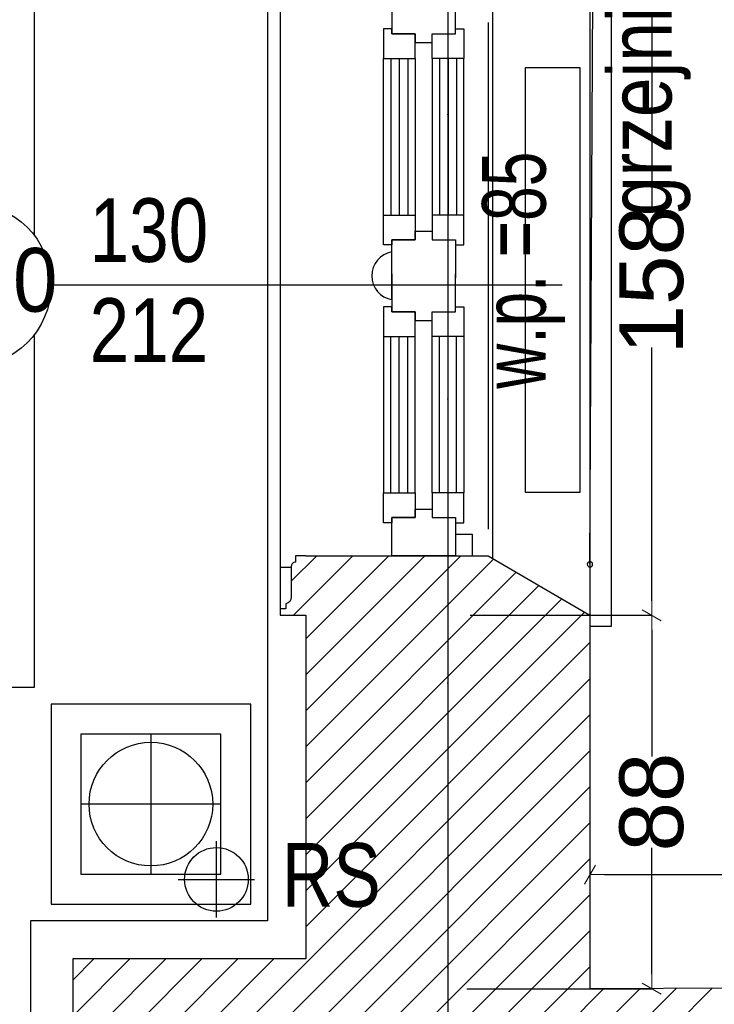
# Model space of a CAD drawing. Header units: millimetres. Extents: x 75543 to 124291, y -109148 to -86372.
# Tile 27 of 99: x 80182 to 81819, y -97602 to -95282. Entities that reach past the tile are written whole.
import ezdxf

# ---------------------------------------------------------------- set-up
doc = ezdxf.new("R2010")
doc.units = ezdxf.units.MM
doc.header["$MEASUREMENT"] = 0
doc.linetypes.add('Dot & Dashed', pattern=[670.277762, 317.5, -176.388889, 0, -176.388874])
for name, color, linetype in [('COKÓŁ', 7, 'Continuous'), ('detalokna', 7, 'Continuous'), ('DIM MALY', 7, 'Continuous'), ('Drawing & Figure', 7, 'Continuous'), ('nadproża_opis#2', 7, 'Continuous'), ('Nowe_00 ZMIANY', 7, 'Continuous'), ('Nowe_A-OKNA-OPIS', 7, 'Continuous'), ('Nowe_A_okno', 7, 'Continuous'), ('Nowe_Annotation - Text', 7, 'Continuous'), ('Nowe_GRZEJNIK', 7, 'Continuous'), ('opaska', 7, 'Continuous'), ('opisy inne', 7, 'Continuous'), ('OSIE', 7, 'Continuous'), ('PARAPET', 7, 'Continuous'), ('RURY SPUSTOWE', 7, 'Continuous'), ('SCIANY_KONSTR', 7, 'Continuous'), ('Structural - Bearing', 7, 'Continuous'), ('Structural - Grid', 7, 'Continuous')]:
    doc.layers.add(name, color=color, linetype=linetype)
doc.styles.add('STYL_AUTOMATYCZNY_11', font='arial.ttf', dxfattribs={"width": 0.8})
doc.styles.add('STYL_AUTOMATYCZNY_2', font='arial.ttf')
doc.styles.add('STYL_AUTOMATYCZNY_6', font='arial.ttf', dxfattribs={"width": 0.8})
doc.styles.add('STYL_AUTOMATYCZNY_7', font='arial.ttf', dxfattribs={"width": 0.7})
doc.styles.add('STYL_AUTOMATYCZNY_9', font='arial.ttf', dxfattribs={"width": 0.9})
doc.dimstyles.new('STYL_AUTOMATYCZNY__2', dxfattribs={"dimtxt": 150, "dimasz": 34.231941, "dimexe": 0.18, "dimexo": 3, "dimgap": 0, "dimtad": 1, "dimdec": 0, "dimlfac": 0.1, "dimzin": 0, "dimdsep": 46, "dimtxsty": 'STYL_AUTOMATYCZNY_2', "dimblk": 'ARROWHEAD_2', "dimblk1": 'ARROWHEAD_2', "dimblk2": 'ARROWHEAD_2', "dimcen": 0.09, "dimclrd": 5, "dimclre": 5, "dimclrt": 1, "dimadec": 0, "dimazin": 0, "dimtfac": 1, "dimtdec": 4, "dimtmove": 0, "dimatfit": 3, "dimfxl": 0, "dimtolj": 1, "dimtzin": 0, "dimarcsym": 0})
doc.dimstyles.new('STYL_AUTOMATYCZNY__3', dxfattribs={"dimtxt": 150, "dimasz": 34.231941, "dimexe": 0.18, "dimexo": 3, "dimgap": 0, "dimtad": 1, "dimtih": 1, "dimtoh": 1, "dimdec": 0, "dimlfac": 0.1, "dimzin": 0, "dimdsep": 46, "dimtxsty": 'STYL_AUTOMATYCZNY_2', "dimblk": 'ARROWHEAD_2', "dimblk1": 'ARROWHEAD_2', "dimblk2": 'ARROWHEAD_2', "dimcen": 0.09, "dimclrd": 5, "dimclre": 5, "dimclrt": 1, "dimadec": 0, "dimazin": 0, "dimtfac": 1, "dimtdec": 4, "dimtmove": 0, "dimatfit": 3, "dimfxl": 0, "dimtolj": 1, "dimtzin": 0, "dimarcsym": 0})
doc.dimstyles.new('STYL_AUTOMATYCZNY__8', dxfattribs={"dimtxt": 0.18, "dimasz": 91.2, "dimexe": 0.18, "dimexo": 0.0625, "dimgap": 0, "dimtad": 0, "dimtih": 1, "dimtoh": 1, "dimdec": 4, "dimzin": 0, "dimdsep": 46, "dimcen": 0.09, "dimadec": 0, "dimazin": 0, "dimtfac": 1, "dimtdec": 4, "dimtmove": 0, "dimatfit": 3, "dimldrblk": 'ARROWHEAD_11', "dimfxl": 0, "dimtolj": 1, "dimtzin": 0, "dimarcsym": 0})

# ---------------------------------------------------------------- blocks, each defined once
blk = doc.blocks.new('ARROWHEAD_2')
at = {"color": 0, "linetype": 'Continuous', "lineweight": 0}
for p, q in [((0, 0), (-1, 0)), ((-0.378, -0.655), (0.378, 0.655))]:
    blk.add_line(p, q, dxfattribs=at)
blk = doc.blocks.new('*D19')
at = {"layer": 'Defpoints', "color": 0}
for p in [(87616.4, -97296.3), (81526.4, -97401.3), (87616.4, -97401.3)]:
    blk.add_point(p, dxfattribs=at)
at = {"layer": 'DIM MALY', "color": 5, "lineweight": -2}
for p, q in [((81526.4, -97398.3), (81526.4, -97296.1)), ((81560.6, -97296.3), (87582.2, -97296.3)), ((87616.4, -97398.3), (87616.4, -97296.1))]:
    blk.add_line(p, q, dxfattribs=at)
at = {"layer": 'DIM MALY', "color": 5, "lineweight": -2, "xscale": 34.23194115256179, "yscale": 34.23194115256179, "zscale": 34.23194115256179, "rotation": 180}
blk.add_blockref('ARROWHEAD_2', (81526.4, -97296.3), dxfattribs=at)
at = {"layer": 'DIM MALY', "color": 5, "lineweight": -2, "xscale": 34.23194115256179, "yscale": 34.23194115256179, "zscale": 34.23194115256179}
blk.add_blockref('ARROWHEAD_2', (87616.4, -97296.3), dxfattribs=at)
at = {"layer": 'DIM MALY', "color": 1, "insert": (84571, -97219.7), "char_height": 150, "attachment_point": 5, "style": 'STYL_AUTOMATYCZNY_2'}
blk.add_mtext('\\A1;609', dxfattribs=at)
blk = doc.blocks.new('*D20')
at = {"layer": 'Defpoints', "color": 0}
for p in [(87616.4, -97296.3), (81526.4, -97401.3), (87616.4, -97401.3)]:
    blk.add_point(p, dxfattribs=at)
at = {"layer": 'DIM MALY', "color": 5, "lineweight": -2}
for p, q in [((81526.4, -97398.3), (81526.4, -97296.1)), ((81560.6, -97296.3), (87582.2, -97296.3)), ((87616.4, -97398.3), (87616.4, -97296.1))]:
    blk.add_line(p, q, dxfattribs=at)
at = {"layer": 'DIM MALY', "color": 5, "lineweight": -2, "xscale": 34.23194115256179, "yscale": 34.23194115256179, "zscale": 34.23194115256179, "rotation": 180}
blk.add_blockref('ARROWHEAD_2', (81526.4, -97296.3), dxfattribs=at)
at = {"layer": 'DIM MALY', "color": 5, "lineweight": -2, "xscale": 34.23194115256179, "yscale": 34.23194115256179, "zscale": 34.23194115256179}
blk.add_blockref('ARROWHEAD_2', (87616.4, -97296.3), dxfattribs=at)
at = {"layer": 'DIM MALY', "color": 1, "insert": (84571, -97219.7), "char_height": 150, "attachment_point": 5, "style": 'STYL_AUTOMATYCZNY_2'}
blk.add_mtext('\\A1;609', dxfattribs=at)
blk = doc.blocks.new('*D93')
at = {"layer": 'Defpoints', "color": 0}
for p in [(87616.4, -97296.3), (81526.4, -97401.3), (87616.4, -97401.3)]:
    blk.add_point(p, dxfattribs=at)
at = {"layer": 'DIM MALY', "color": 5, "lineweight": -2}
for p, q in [((81526.4, -97398.3), (81526.4, -97296.1)), ((81560.6, -97296.3), (87582.2, -97296.3)), ((87616.4, -97398.3), (87616.4, -97296.1))]:
    blk.add_line(p, q, dxfattribs=at)
at = {"layer": 'DIM MALY', "color": 5, "lineweight": -2, "xscale": 34.23194115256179, "yscale": 34.23194115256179, "zscale": 34.23194115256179, "rotation": 180}
blk.add_blockref('ARROWHEAD_2', (81526.4, -97296.3), dxfattribs=at)
at = {"layer": 'DIM MALY', "color": 5, "lineweight": -2, "xscale": 34.23194115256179, "yscale": 34.23194115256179, "zscale": 34.23194115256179}
blk.add_blockref('ARROWHEAD_2', (87616.4, -97296.3), dxfattribs=at)
at = {"layer": 'DIM MALY', "color": 1, "insert": (84571, -97219.7), "char_height": 150, "attachment_point": 5, "style": 'STYL_AUTOMATYCZNY_2'}
blk.add_mtext('\\A1;609', dxfattribs=at)
blk = doc.blocks.new('*D660')
at = {"layer": 'Defpoints', "color": 0}
for p in [(81232.8, -95105.2), (81671.7, -95105.2), (81240.9, -96685.2)]:
    blk.add_point(p, dxfattribs=at)
at = {"layer": 'DIM MALY', "color": 5, "lineweight": -2}
for p, q in [((81235.8, -95105.2), (81671.8, -95105.2)), ((81671.7, -95139.4), (81671.7, -95736.7)), ((81671.7, -96650.9), (81671.7, -96054.3)), ((81243.9, -96685.2), (81671.8, -96685.2))]:
    blk.add_line(p, q, dxfattribs=at)
at = {"layer": 'DIM MALY', "color": 5, "lineweight": -2, "xscale": 34.23194115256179, "yscale": 34.23194115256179, "zscale": 34.23194115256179}
for p, rotation in [((81671.7, -95105.2), 90), ((81671.7, -96685.2), 270)]:
    blk.add_blockref('ARROWHEAD_2', p, dxfattribs=dict(at, rotation=rotation))
at = {"layer": 'DIM MALY', "color": 1, "insert": (81671.7, -95895.5), "char_height": 150, "attachment_point": 5, "rotation": 90, "style": 'STYL_AUTOMATYCZNY_2'}
blk.add_mtext('\\A1;158', dxfattribs=at)
blk = doc.blocks.new('*D662')
at = {"layer": 'Defpoints', "color": 0}
for p in [(81240.9, -96685.2), (81671.7, -96685.2), (81232.8, -97565.2)]:
    blk.add_point(p, dxfattribs=at)
at = {"layer": 'DIM MALY', "color": 5, "lineweight": -2}
for p, q in [((81243.9, -96685.2), (81671.8, -96685.2)), ((81671.7, -96719.4), (81671.7, -97017.7)), ((81671.7, -97530.9), (81671.7, -97233.1)), ((81235.8, -97565.2), (81671.8, -97565.2))]:
    blk.add_line(p, q, dxfattribs=at)
at = {"layer": 'DIM MALY', "color": 5, "lineweight": -2, "xscale": 34.23194115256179, "yscale": 34.23194115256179, "zscale": 34.23194115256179}
for p, rotation in [((81671.7, -96685.2), 90), ((81671.7, -97565.2), 270)]:
    blk.add_blockref('ARROWHEAD_2', p, dxfattribs=dict(at, rotation=rotation))
at = {"layer": 'DIM MALY', "color": 1, "insert": (81671.7, -97125.4), "char_height": 150, "attachment_point": 5, "rotation": 90, "style": 'STYL_AUTOMATYCZNY_2'}
blk.add_mtext('\\A1;88', dxfattribs=at)
blk = doc.blocks.new('*D663')
at = {"layer": 'Defpoints', "color": 0}
for p in [(81232.8, -95105.2), (81671.7, -95105.2), (81240.9, -96685.2)]:
    blk.add_point(p, dxfattribs=at)
at = {"layer": 'DIM MALY', "color": 5, "lineweight": -2}
for p, q in [((81235.8, -95105.2), (81671.8, -95105.2)), ((81671.7, -95139.4), (81671.7, -95736.7)), ((81671.7, -96650.9), (81671.7, -96054.3)), ((81243.9, -96685.2), (81671.8, -96685.2))]:
    blk.add_line(p, q, dxfattribs=at)
at = {"layer": 'DIM MALY', "color": 5, "lineweight": -2, "xscale": 34.23194115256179, "yscale": 34.23194115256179, "zscale": 34.23194115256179}
for p, rotation in [((81671.7, -95105.2), 90), ((81671.7, -96685.2), 270)]:
    blk.add_blockref('ARROWHEAD_2', p, dxfattribs=dict(at, rotation=rotation))
at = {"layer": 'DIM MALY', "color": 1, "insert": (81671.7, -95895.5), "char_height": 150, "attachment_point": 5, "rotation": 90, "style": 'STYL_AUTOMATYCZNY_2'}
blk.add_mtext('\\A1;158', dxfattribs=at)
blk = doc.blocks.new('*D991')
at = {"layer": 'Defpoints', "color": 0}
for p in [(81191, -89541.9), (87897.3, -89541.9), (87897.3, -107560.1)]:
    blk.add_point(p, dxfattribs=at)
at = {"layer": 'DIM MALY', "color": 5, "lineweight": -2}
for p, q in [((81191, -89544.9), (81191, -107560.3)), ((87897.3, -89544.9), (87897.3, -107560.3)), ((81225.3, -107560.1), (87863, -107560.1))]:
    blk.add_line(p, q, dxfattribs=at)
at = {"layer": 'DIM MALY', "color": 5, "lineweight": -2, "xscale": 34.23194115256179, "yscale": 34.23194115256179, "zscale": 34.23194115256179, "rotation": 180}
blk.add_blockref('ARROWHEAD_2', (81191, -107560.1), dxfattribs=at)
at = {"layer": 'DIM MALY', "color": 5, "lineweight": -2, "xscale": 34.23194115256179, "yscale": 34.23194115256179, "zscale": 34.23194115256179}
blk.add_blockref('ARROWHEAD_2', (87897.3, -107560.1), dxfattribs=at)
at = {"layer": 'DIM MALY', "color": 1, "insert": (84543.8, -107483.6), "char_height": 150, "attachment_point": 5, "style": 'STYL_AUTOMATYCZNY_2'}
blk.add_mtext('\\A1;671', dxfattribs=at)
blk = doc.blocks.new('ARROWHEAD_11')
at = {"color": 0, "linetype": 'Continuous', "lineweight": 0}
blk.add_line((0, 0), (-1, 0), dxfattribs=at)
at = {"color": 0, "linetype": 'Continuous', "lineweight": 0, "const_width": 0.25, "flags": 128}
blk.add_lwpolyline([(-0.125, 0, 1), (0.125, 0, 1)], format="xyb", close=True, dxfattribs=at)

msp = doc.modelspace()

# ---------------------------------------------------------------- hatches: boundary and pattern name
at = {"layer": 'Drawing & Figure'}
h = msp.add_hatch(dxfattribs=at)
h.set_pattern_fill('Common_Brick_0003', color=256, style=0, pattern_type=2)
h.set_pattern_definition([(45, (0, 0), (-42.426407, 42.426407), [])])
h.paths.add_polyline_path([(80306.7, -98345.2), (80246.7, -98345.2), (80246.7, -98360.2), (80259.7, -98360.2), (80259.7, -98372.2, -0.371445), (80272.7, -98388.1), (80272.7, -98460.5, 0.436052), (80282.7, -98470.2), (80282.7, -98485.2), (80306.7, -98485.2), (80627.3, -98485.2), (80986, -98343.5), (80986, -98085.2), (81896, -98085.2), (81896, -97887.4), (81901.6, -97887.4), (83046, -97887.4), (83046, -98085.2), (87627.3, -98085.2), (87627.3, -98665.2), (88570.8, -98665.2), (88570.8, -98281.5), (89393.7, -98281.5), (89393.7, -98665.2), (90867.3, -98665.2), (90867.3, -98855.2), (91010.7, -98855.2), (91010.7, -98855), (91017.3, -98665.2), (92097.3, -98665.2), (92097.3, -98365.2), (92097.3, -98095.2), (92133, -97255.2), (92461.7, -97256.4), (95007.3, -97265.2), (95007.3, -98890.5), (95007.3, -99595.2), (95287.3, -99595.2), (95287.3, -99735.2), (95007.3, -99735.2), (95007.3, -100105.2), (94357.3, -100105.2), (92997.3, -100105.2), (93088.5, -100675.2), (92167.3, -100675.2), (92128.5, -100675.2), (92167.3, -100105.2), (90967.3, -100105.2), (90978, -99795.6), (90826, -99795.5), (90817.3, -100035.2), (90587.3, -100035.2), (90587.3, -100220.1), (90237.3, -100158.5), (90237.3, -100035.2), (89537.1, -100035.2), (89537.1, -100035.2), (89537.1, -100011, 0.414287), (89533.1, -100007), (89459, -100007), (89459, -100035.2), (89423.3, -100035.2), (89423.3, -100138.2), (89459, -100138.2), (89459, -100165.2), (89507.3, -100165.2), (89487.3, -100774.1), (89666.5, -100774.1), (89687.8, -100774), (89687.8, -101430.2), (89687.8, -101978.1), (89687.8, -102684), (89677.3, -102684), (89677.3, -102684.1), (88247.3, -102684.1), (88247.3, -102194.7), (88247.3, -102194.7), (88247.3, -102197.7), (88117.3, -102197.7), (88117.3, -102197.5), (87524.3, -102209.9), (87527.3, -102949.1), (88137.3, -102938.9), (88267.3, -102938.9), (88267.3, -102835.5), (89647.3, -102835.5), (89647.3, -103312.4), (89647.3, -104725.5), (89267.3, -104725.5), (89177.3, -105075.5), (89177.3, -105485.5), (89177.3, -105509.5), (89192.3, -105509.5, 0.436052), (89202, -105519.5), (89274.4, -105519.5, -0.371445), (89290.3, -105532.5), (89302.3, -105532.5), (89302.3, -105545.5), (89317.3, -105545.5), (89317.3, -105485.5), (89972.3, -105485.5), (90037.3, -105485.5), (90037.3, -105475.2), (90047.3, -105475.2, -0.334097), (90067.9, -105446.2), (90078.6, -105442, 0.270785), (90124.3, -105390.9), (90136.9, -105390.9), (90136.9, -105340.5), (90366.5, -105275.5), (90366.5, -105005.5), (90363, -104885.5), (90358.4, -104725.5), (89988.4, -104725.5), (89988.4, -103312.4), (89988.4, -101978.1), (89988.4, -101430.2), (89988.4, -100774.2), (94357.3, -100756.7), (95017.3, -100754.1), (95016.1, -101260.5), (95296.1, -101260.5), (95296.1, -101400.5), (95016.1, -101400.5), (95016.2, -101430.2), (95017.3, -103065.3), (95147.3, -103065.3), (95726.7, -103065.5), (95736.5, -101430.2), (95747.1, -99665.5), (96597.1, -99666.9), (96597.2, -98956.9), (95587.3, -98955.2), (95587.2, -98955.2), (95587.3, -98890.5), (95591.6, -96695.2), (95187.3, -96678.8), (95057.3, -96678.8), (95057.3, -97105.2), (92461.7, -97087), (92207.3, -97085.2), (92207.3, -96685.2), (91987, -96684.7), (91967.3, -98095.2), (91827.3, -98096.7), (91827.3, -98096.8), (91827.3, -98352.1), (91827.3, -98376.7), (91687.3, -98376.7), (91687.3, -98098.1), (88287.3, -98133.7), (88287.3, -96675.2), (87616, -96656.2), (87616, -97545.2), (81526, -97565.2), (81526, -96685.2), (81286, -96545.2), (81086, -96545.2), (80856, -96545.2), (80832, -96545.2), (80832, -96560.2, 0.436052), (80822, -96570), (80822, -96642.3, -0.371445), (80809, -96658.2), (80809, -96670.2), (80796, -96670.2), (80796, -96685.2), (80856, -96685.2), (80856, -96800.8), (80856, -97495.2), (80306.7, -97495.2)])

# ---------------------------------------------------------------- linework, layer by layer
at = {"layer": 'COKÓŁ'}
for p, q in [((80766, -93545.2), (80766, -97405.2)), ((80207.3, -97405.2), (80207.3, -98485.2)), ((80766, -97405.2), (80207.3, -97405.2))]:
    msp.add_line(p, q, dxfattribs=at)
at = {"layer": 'detalokna'}
for p, q in [((81526, -95105.2), (81526, -96685.2)), ((81296, -95220.2), (81296, -96551)), ((81286, -95288.1), (81286, -96482.3)), ((80795.9, -96571.5), (80795.9, -96670.2))]:
    msp.add_line(p, q, dxfattribs=at)
for points in [[(81526, -95068), (81576, -95068), (81576, -96712), (81526, -96712)], [(80822, -95199), (80795.9, -95199), (80795.9, -96571.5), (80822, -96571.5)]]:
    msp.add_lwpolyline(points, dxfattribs=at)
at = {"layer": 'nadproża_opis#2'}
msp.add_line((81526, -96565.1), (81537.9, -94305.1), dxfattribs=at)
msp.add_lwpolyline([(81526.1, -96558.9, 1), (81526, -96571.4, 1)], format="xyb", close=True, dxfattribs=at)
at = {"layer": 'Nowe_A-OKNA-OPIS'}
msp.add_line((81460.7, -95907.1), (80255.6, -95907.1), dxfattribs=at)
msp.add_circle((80062.6, -95907.1), 193, dxfattribs=at)
at = {"layer": 'Nowe_A_okno'}
for points in [[(81209.1, -95225.3), (81059.2, -95225.2), (81059.1, -95315.2), (81114.1, -95315.2), (81114.1, -95335.2), (81154.1, -95335.2), (81154.1, -95315.2), (81209.1, -95315.3)], [(81039.1, -95373.4), (81114.1, -95373.4), (81114.1, -95315.2), (81059.1, -95315.2), (81059.1, -95303.4), (81039.1, -95303.4)], [(81229.1, -95373.5), (81154.1, -95373.4), (81154.1, -95315.2), (81209.1, -95315.3), (81209.1, -95303.5), (81229.1, -95303.5)], [(81039.1, -95742), (81114.1, -95742), (81114.1, -95800.2), (81059.1, -95800.2), (81059.1, -95812), (81039.1, -95812)], [(81229.1, -95742), (81154.1, -95742), (81154.1, -95800.2), (81209.1, -95800.2), (81209.1, -95812), (81229.1, -95812)], [(81039.1, -96028.4), (81114.1, -96028.4), (81114.1, -95970.2), (81059.1, -95970.2), (81059.2, -95958.4), (81039.2, -95958.4)], [(81229.1, -96028.5), (81154.1, -96028.4), (81154.1, -95970.2), (81209.1, -95970.3), (81209.1, -95958.5), (81229.1, -95958.5)], [(81039.1, -96397), (81114.1, -96397), (81114.1, -96455.2), (81059.1, -96455.2), (81059.1, -96467), (81039.1, -96467)], [(81229.1, -96397), (81154.1, -96397), (81154.1, -96455.2), (81209.1, -96455.2), (81209.1, -96467), (81229.1, -96467)], [(81209.1, -96545.2), (81059.2, -96545.2), (81059.1, -96455.2), (81114.1, -96455.2), (81114.1, -96435.2), (81154.1, -96435.2), (81154.1, -96455.2), (81209.1, -96455.2)], [(81209.1, -96545.2), (81249.1, -96545.2), (81249.1, -96495.2), (81209.1, -96495.2)]]:
    msp.add_lwpolyline(points, close=True, dxfattribs=at)
for points in [[(81039.1, -95742), (81039.1, -95373.4)], [(81056.6, -95373.4), (81056.5, -95742)], [(81076.6, -95373.4), (81076.5, -95742)], [(81096.6, -95373.4), (81096.5, -95742)], [(81114.1, -95373.4), (81114.1, -95742)], [(81154.1, -95373.4), (81154.1, -95742)], [(81171.6, -95373.4), (81171.5, -95742)], [(81191.6, -95373.4), (81191.5, -95742)], [(81211.6, -95373.5), (81211.5, -95742)], [(81229.1, -95742), (81229.1, -95373.5)], [(81059.2, -95890.2), (81059.1, -95800.2), (81114.1, -95800.2), (81114.1, -95780.2), (81154.1, -95780.2), (81154.1, -95800.2), (81209.1, -95800.2), (81209.2, -95890.2), (81209.1, -95890.2)], [(81059.2, -95880.2), (81059.1, -95970.2), (81114.1, -95970.2), (81114.1, -95990.2), (81154.1, -95990.2), (81154.1, -95970.2), (81209.1, -95970.3), (81209.2, -95880.3), (81209.1, -95880.3)], [(81039.1, -96028.4), (81039.1, -96397)], [(81056.6, -96397), (81056.5, -96028.4)], [(81076.6, -96397), (81076.5, -96028.4)], [(81096.6, -96397), (81096.5, -96028.4)], [(81114.1, -96397), (81114.1, -96028.4)], [(81154.1, -96397), (81154.1, -96028.4)], [(81171.6, -96397), (81171.5, -96028.4)], [(81191.6, -96397), (81191.5, -96028.5)], [(81211.6, -96397), (81211.5, -96028.5)], [(81229.1, -96028.5), (81229.1, -96397)]]:
    msp.add_lwpolyline(points, dxfattribs=at)
msp.add_lwpolyline([(81059.2, -95941.4), (81059.1, -95829, 0.845314)], format="xyb", close=True, dxfattribs=at)
at = {"layer": 'Nowe_GRZEJNIK'}
msp.add_lwpolyline([(81373.1, -95395.2), (81373.1, -96395.2), (81503.1, -96395.2), (81503.1, -95395.2)], close=True, dxfattribs=at)
at = {"layer": 'opaska'}
for points in [[(90903.9, -92395.2), (86907.3, -92395.2), (86907.3, -92995.2), (80216, -92995.2), (80216, -95790.1)], [(80216, -96024.2), (80216, -96855.2), (79657.3, -96855.2), (79657.3, -98615.2)]]:
    msp.add_lwpolyline(points, dxfattribs=at)
for points in [[(80726.6, -96894.7), (80255.5, -96894.7), (80255.5, -97365.8), (80726.6, -97365.8)], [(80656, -96965.2), (80326, -96965.2), (80326, -97295.2), (80656, -97295.2)]]:
    msp.add_lwpolyline(points, close=True, dxfattribs=at)
msp.add_circle((80491, -97130.2), 145.8, dxfattribs=at)
at = {"layer": 'OSIE'}
for p, q in [((80491, -96965.2), (80491, -97295.2)), ((80656, -97130.2), (80326, -97130.2)), ((80645.5, -97397.6), (80645.5, -97217.6)), ((80555.5, -97307.6), (80735.5, -97307.6))]:
    msp.add_line(p, q, dxfattribs=at)
at = {"layer": 'RURY SPUSTOWE'}
msp.add_circle((80645.5, -97307.6), 75, dxfattribs=at)
at = {"layer": 'SCIANY_KONSTR'}
for p, q in [((80856, -96545.2), (81086, -96545.2)), ((81046, -96545.2), (81246, -96545.2)), ((81046, -96545.2), (81246, -96545.2)), ((81086, -96545.2), (81286, -96545.2))]:
    msp.add_line(p, q, dxfattribs=at)
at = {"layer": 'Structural - Bearing'}
for p, q in [((81286, -96545.2), (81526, -96685.2)), ((80856, -96685.2), (80856, -97495.2)), ((81526, -96685.2), (81526, -97565.2)), ((80306.7, -97495.2), (80306.7, -98345.2)), ((80856, -97495.2), (80306.7, -97495.2)), ((87616, -97545.2), (81526, -97565.2))]:
    msp.add_line(p, q, dxfattribs=at)
msp.add_lwpolyline([(80856, -96545.2), (80832, -96545.2), (80832, -96560.2, 0.436052), (80822, -96570), (80822, -96642.3, -0.371445), (80809, -96658.2), (80809, -96670.2), (80796, -96670.2), (80796, -96685.2), (80856, -96685.2), (80856, -96800.8)], format="xyb", dxfattribs=at)
at = {"layer": 'Structural - Grid', "linetype": 'Dot & Dashed', "lineweight": 15}
msp.add_line((81191, -107395.1), (81191, -90541.9), dxfattribs=at)

# ---------------------------------------------------------------- texts
at = {"layer": 'Nowe_A-OKNA-OPIS', "char_height": 150, "attachment_point": 5}
for s, insert, style in [('\\A1;{\\pqc;\\fArial|b0|i0|c238|p0;\\W0.800000;130}', (80486.3, -95778.7), 'STYL_AUTOMATYCZNY_6'), ('\\A1;{\\pqc;\\fArial|b0|i0|c238|p0;\\W0.900000;O/10}', (80066.4, -95895.8), 'STYL_AUTOMATYCZNY_9'), ('\\A1;{\\pqc;\\fArial|b0|i0|c238|p0;\\W0.800000;212}', (80486.3, -96013.1), 'STYL_AUTOMATYCZNY_6')]:
    msp.add_mtext(s, dxfattribs=dict(at, insert=insert, style=style))
at = {"layer": 'Nowe_Annotation - Text', "insert": (81763.8, -95744.1), "char_height": 150, "attachment_point": 7, "rotation": 90, "style": 'STYL_AUTOMATYCZNY_11'}
msp.add_mtext('\\A1;{\\pql;\\fArial|b0|i0|c238|p0;\\W0.800000;grzejnik }', dxfattribs=at)
at = {"layer": 'opisy inne', "insert": (80916.5, -97298.1), "char_height": 150, "attachment_point": 5, "style": 'STYL_AUTOMATYCZNY_6'}
msp.add_mtext('\\A1;{\\pqc;\\fArial|b0|i0|c238|p0;\\W0.800000;RS}', dxfattribs=at)
at = {"layer": 'PARAPET', "insert": (81467, -96151.3), "char_height": 150, "attachment_point": 7, "rotation": 90, "style": 'STYL_AUTOMATYCZNY_7'}
msp.add_mtext('\\A1;{\\pql;\\fArial|b0|i0|c238|p0;\\W0.700000;w.p. =85}', dxfattribs=at)

# ---------------------------------------------------------------- dimensions: what is measured, and where the dimension line sits
at = {"layer": 'DIM MALY'}
for base, p1, p2, picture, middle in [((87897.3, -107560.1), (81191, -89541.9), (87897.3, -89541.9), '*D991', (84543.8, -107560.1)), ((87616.4, -97296.3), (81526.4, -97401.3), (87616.4, -97401.3), '*D19', (84571, -97296.3)), ((87616.4, -97296.3), (81526.4, -97401.3), (87616.4, -97401.3), '*D20', (84571, -97296.3)), ((87616.4, -97296.3), (81526.4, -97401.3), (87616.4, -97401.3), '*D93', (84571, -97296.3))]:
    dim = msp.add_linear_dim(base=base, p1=p1, p2=p2, dimstyle='STYL_AUTOMATYCZNY__3', dxfattribs=at)
    dim.commit()
    dim.dimension.update_dxf_attribs({"geometry": picture, "text_midpoint": middle, "dimtype": 160})
for base, p1, p2, picture, middle in [((81671.7, -95105.2), (81240.9, -96685.2), (81232.8, -95105.2), '*D660', (81671.7, -95895.5)), ((81671.7, -95105.2), (81240.9, -96685.2), (81232.8, -95105.2), '*D663', (81671.7, -95895.5)), ((81671.7, -96685.2), (81232.8, -97565.2), (81240.9, -96685.2), '*D662', (81671.7, -97125.4))]:
    dim = msp.add_linear_dim(base=base, p1=p1, p2=p2, angle=90, dimstyle='STYL_AUTOMATYCZNY__2', dxfattribs=at)
    dim.commit()
    dim.dimension.update_dxf_attribs({"geometry": picture, "text_midpoint": middle, "dimtype": 160, "text_rotation": 90})

# ---------------------------------------------------------------- leaders
at = {"layer": 'Nowe_00 ZMIANY', "annotation_type": 0, "has_hookline": 1, "hookline_direction": 1, "text_width": 2896.9}
msp.add_leader([(80482.5, -98694.4), (80053.7, -97284.3), (78560.4, -97288.3)], dimstyle='STYL_AUTOMATYCZNY__8', dxfattribs=at)

doc.saveas('drawing.dxf')
